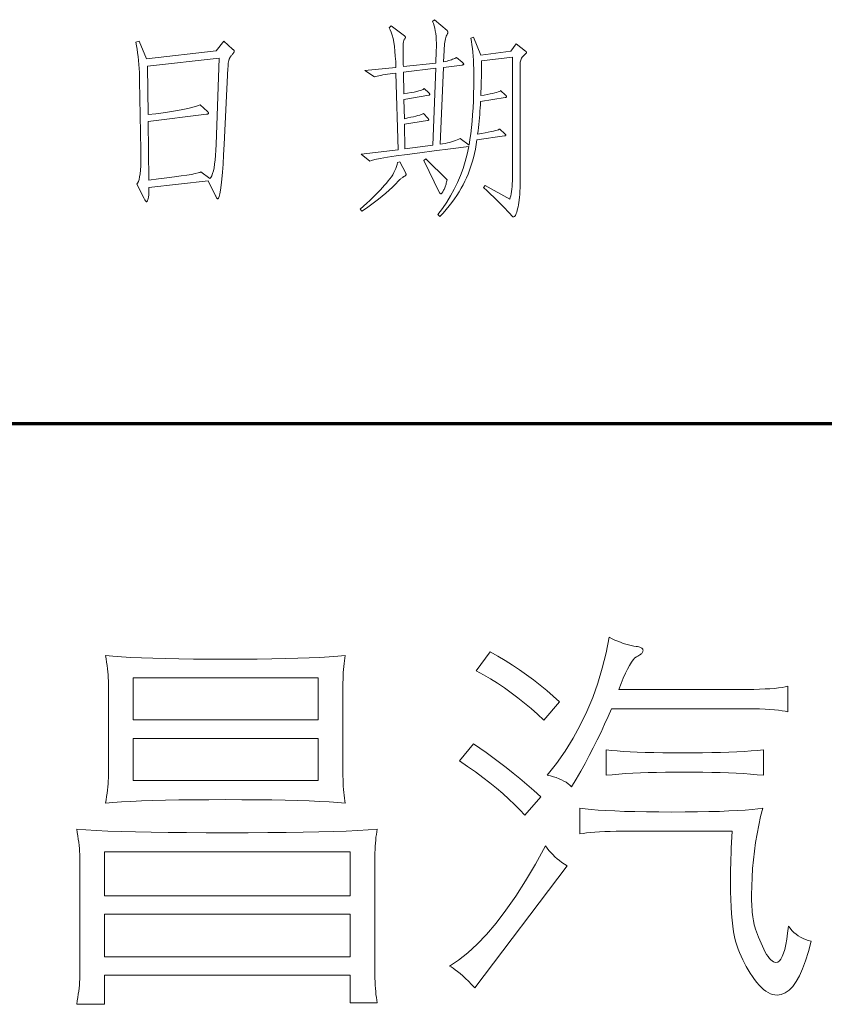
# Model space of a CAD drawing. Extents: x 0 to 1189, y 0 to 841.
# Tile 125 of 135: x 1110 to 1123, y 66 to 83. Entities that reach past the tile are written whole.
import ezdxf

# ---------------------------------------------------------------- set-up
doc = ezdxf.new("R2010")
doc.units = 0

msp = doc.modelspace()

# ---------------------------------------------------------------- linework, layer by layer
at = {"color": 5, "lineweight": 70}
msp.add_line((989, 76), (1169, 76), dxfattribs=at)
at = {"color": 7, "lineweight": 13}
for points in [[(1118.285, 82.242), (1118.441, 82.121), (1118.445, 82.118), (1118.448, 82.115), (1118.45, 82.113), (1118.452, 82.11), (1118.454, 82.108), (1118.456, 82.106), (1118.457, 82.104), (1118.458, 82.102), (1118.458, 82.1), (1118.459, 82.098), (1118.458, 82.096), (1118.458, 82.094), (1118.457, 82.093), (1118.456, 82.091), (1118.455, 82.089), (1118.454, 82.087), (1118.452, 82.085), (1118.45, 82.083), (1118.447, 82.081), (1118.445, 82.079), (1118.428, 82.064), (1118.412, 82.049), (1118.399, 82.034), (1118.387, 82.019), (1118.377, 82.003), (1118.369, 81.988), (1118.363, 81.972), (1118.358, 81.956), (1118.355, 81.939), (1118.355, 81.923), (1118.355, 80.056), (1118.354, 79.991), (1118.353, 79.93), (1118.351, 79.872), (1118.349, 79.817), (1118.345, 79.765), (1118.342, 79.717), (1118.337, 79.673), (1118.331, 79.631), (1118.325, 79.593), (1118.318, 79.559), (1118.311, 79.527), (1118.304, 79.499), (1118.296, 79.475), (1118.289, 79.453), (1118.281, 79.435), (1118.274, 79.42), (1118.266, 79.409), (1118.259, 79.4), (1118.251, 79.395), (1118.244, 79.394), (1118.241, 79.394), (1118.238, 79.395), (1118.235, 79.395), (1118.233, 79.397), (1118.23, 79.398), (1118.227, 79.4), (1118.224, 79.402), (1118.221, 79.405), (1118.219, 79.408), (1118.216, 79.411), (1118.182, 79.45), (1118.145, 79.491), (1118.105, 79.533), (1118.063, 79.577), (1118.018, 79.623), (1117.97, 79.67), (1117.92, 79.719), (1117.866, 79.77), (1117.81, 79.822), (1117.751, 79.876), (1117.779, 79.911), (1118.181, 79.685), (1118.19, 79.712), (1118.197, 79.743), (1118.204, 79.776), (1118.21, 79.812), (1118.215, 79.852), (1118.219, 79.894), (1118.222, 79.94), (1118.224, 79.988), (1118.226, 80.04), (1118.226, 80.095), (1118.226, 82.023), (1117.716, 81.961), (1117.717, 81.909), (1117.717, 81.856), (1117.717, 81.802), (1117.716, 81.746), (1117.715, 81.689), (1117.714, 81.632), (1117.713, 81.573), (1117.711, 81.512), (1117.708, 81.451), (1117.706, 81.389), (1117.762, 81.398), (1117.813, 81.407), (1117.859, 81.416), (1117.9, 81.425), (1117.935, 81.434), (1117.965, 81.442), (1117.99, 81.45), (1118.009, 81.457), (1118.023, 81.465), (1118.032, 81.472), (1118.112, 81.399), (1118.115, 81.396), (1118.118, 81.392), (1118.121, 81.389), (1118.123, 81.386), (1118.125, 81.383), (1118.126, 81.381), (1118.128, 81.378), (1118.128, 81.376), (1118.129, 81.373), (1118.129, 81.371), (1118.129, 81.369), (1118.128, 81.367), (1118.127, 81.366), (1118.125, 81.364), (1118.123, 81.363), (1118.12, 81.361), (1118.117, 81.36), (1118.114, 81.359), (1118.109, 81.358), (1118.105, 81.357), (1117.702, 81.295), (1117.699, 81.24), (1117.696, 81.186), (1117.692, 81.131), (1117.688, 81.077), (1117.683, 81.023), (1117.678, 80.97), (1117.673, 80.916), (1117.667, 80.863), (1117.661, 80.81), (1117.654, 80.757), (1117.719, 80.768), (1117.777, 80.778), (1117.829, 80.788), (1117.875, 80.797), (1117.915, 80.806), (1117.948, 80.814), (1117.975, 80.821), (1117.996, 80.828), (1118.01, 80.835), (1118.018, 80.84), (1118.101, 80.761), (1118.105, 80.758), (1118.108, 80.755), (1118.11, 80.753), (1118.112, 80.75), (1118.114, 80.748), (1118.116, 80.746), (1118.117, 80.744), (1118.118, 80.742), (1118.119, 80.74), (1118.119, 80.738), (1118.118, 80.736), (1118.118, 80.735), (1118.117, 80.733), (1118.115, 80.732), (1118.113, 80.731), (1118.11, 80.73), (1118.107, 80.728), (1118.103, 80.728), (1118.099, 80.727), (1118.094, 80.726), (1117.643, 80.663), (1117.631, 80.585), (1117.617, 80.51), (1117.601, 80.436), (1117.583, 80.364), (1117.565, 80.295), (1117.544, 80.228), (1117.522, 80.163), (1117.498, 80.1), (1117.473, 80.039), (1117.446, 79.98), (1117.417, 79.922), (1117.385, 79.865), (1117.35, 79.807), (1117.313, 79.749), (1117.273, 79.691), (1117.23, 79.633), (1117.185, 79.575), (1117.137, 79.517), (1117.086, 79.459), (1117.033, 79.401), (1116.998, 79.435), (1117.074, 79.535), (1117.145, 79.638), (1117.21, 79.743), (1117.27, 79.851), (1117.323, 79.961), (1117.372, 80.074), (1117.414, 80.19), (1117.451, 80.308), (1117.482, 80.429), (1117.508, 80.552), (1117.21, 80.516), (1116.941, 80.482), (1116.703, 80.451), (1116.495, 80.423), (1116.317, 80.397), (1116.17, 80.375), (1116.052, 80.355), (1115.965, 80.338), (1115.908, 80.324), (1115.881, 80.313), (1115.742, 80.424), (1116.346, 80.5), (1116.311, 81.76), (1116.262, 81.753), (1116.215, 81.747), (1116.172, 81.741), (1116.132, 81.735), (1116.095, 81.729), (1116.062, 81.722), (1116.032, 81.716), (1116.005, 81.71), (1115.981, 81.704), (1115.961, 81.697), (1115.801, 81.801), (1116.311, 81.853), (1116.307, 81.95), (1116.301, 82.039), (1116.294, 82.122), (1116.285, 82.198), (1116.275, 82.266), (1116.263, 82.328), (1116.25, 82.383), (1116.235, 82.431), (1116.218, 82.472), (1116.2, 82.506), (1116.232, 82.537), (1116.45, 82.374), (1116.453, 82.371), (1116.456, 82.368), (1116.459, 82.366), (1116.461, 82.363), (1116.463, 82.36), (1116.465, 82.358), (1116.466, 82.355), (1116.467, 82.353), (1116.467, 82.35), (1116.467, 82.348), (1116.467, 82.345), (1116.467, 82.343), (1116.466, 82.34), (1116.464, 82.337), (1116.463, 82.333), (1116.461, 82.33), (1116.458, 82.326), (1116.455, 82.323), (1116.452, 82.319), (1116.448, 82.315), (1116.445, 82.31), (1116.442, 82.302), (1116.439, 82.292), (1116.436, 82.281), (1116.434, 82.267), (1116.432, 82.25), (1116.431, 82.232), (1116.43, 82.212), (1116.429, 82.189), (1116.429, 82.164), (1116.429, 82.137), (1116.429, 82.11), (1116.43, 82.083), (1116.43, 82.054), (1116.43, 82.025), (1116.431, 81.995), (1116.431, 81.964), (1116.432, 81.932), (1116.432, 81.9), (1116.433, 81.867), (1116.967, 81.923), (1116.974, 82.127), (1116.976, 82.191), (1116.976, 82.251), (1116.974, 82.307), (1116.971, 82.361), (1116.965, 82.41), (1116.958, 82.456), (1116.949, 82.499), (1116.938, 82.538), (1116.926, 82.574), (1116.911, 82.606), (1116.943, 82.637), (1117.151, 82.457), (1117.153, 82.454), (1117.156, 82.452), (1117.158, 82.449), (1117.16, 82.446), (1117.161, 82.444), (1117.162, 82.441), (1117.163, 82.438), (1117.164, 82.436), (1117.165, 82.433), (1117.165, 82.431), (1117.165, 82.428), (1117.164, 82.426), (1117.164, 82.423), (1117.163, 82.42), (1117.162, 82.417), (1117.161, 82.413), (1117.16, 82.41), (1117.158, 82.406), (1117.156, 82.402), (1117.154, 82.398), (1117.146, 82.383), (1117.138, 82.365), (1117.131, 82.345), (1117.124, 82.322), (1117.119, 82.297), (1117.114, 82.269), (1117.11, 82.238), (1117.107, 82.205), (1117.104, 82.169), (1117.102, 82.131), (1117.095, 81.944), (1117.124, 81.951), (1117.151, 81.958), (1117.177, 81.965), (1117.201, 81.972), (1117.223, 81.979), (1117.243, 81.986), (1117.262, 81.994), (1117.278, 82.001), (1117.294, 82.009), (1117.307, 82.016), (1117.401, 81.94), (1117.405, 81.936), (1117.409, 81.932), (1117.413, 81.928), (1117.416, 81.925), (1117.419, 81.921), (1117.421, 81.918), (1117.423, 81.915), (1117.424, 81.912), (1117.425, 81.91), (1117.425, 81.907), (1117.425, 81.905), (1117.424, 81.903), (1117.422, 81.901), (1117.42, 81.899), (1117.418, 81.897), (1117.415, 81.896), (1117.411, 81.894), (1117.407, 81.893), (1117.402, 81.892), (1117.397, 81.892), (1117.092, 81.853), (1117.036, 80.591), (1117.078, 80.597), (1117.118, 80.604), (1117.156, 80.612), (1117.192, 80.621), (1117.226, 80.63), (1117.258, 80.639), (1117.288, 80.65), (1117.316, 80.661), (1117.342, 80.672), (1117.366, 80.684), (1117.512, 80.573), (1117.527, 80.666), (1117.54, 80.763), (1117.552, 80.863), (1117.563, 80.967), (1117.571, 81.075), (1117.579, 81.186), (1117.584, 81.301), (1117.588, 81.42), (1117.591, 81.543), (1117.591, 81.67), (1117.591, 81.75), (1117.589, 81.827), (1117.587, 81.901), (1117.584, 81.972), (1117.579, 82.04), (1117.574, 82.105), (1117.568, 82.166), (1117.56, 82.225), (1117.552, 82.28), (1117.543, 82.332), (1117.588, 82.349), (1117.706, 82.055), (1118.198, 82.121)], [(1113.484, 82.284), (1113.626, 82.155), (1113.631, 82.15), (1113.636, 82.146), (1113.64, 82.142), (1113.644, 82.137), (1113.647, 82.134), (1113.65, 82.13), (1113.651, 82.126), (1113.653, 82.123), (1113.654, 82.12), (1113.654, 82.117), (1113.654, 82.114), (1113.653, 82.11), (1113.651, 82.106), (1113.648, 82.102), (1113.645, 82.096), (1113.641, 82.09), (1113.636, 82.084), (1113.631, 82.077), (1113.625, 82.07), (1113.618, 82.062), (1113.61, 82.053), (1113.604, 82.045), (1113.598, 82.037), (1113.592, 82.029), (1113.587, 82.02), (1113.582, 82.012), (1113.578, 82.004), (1113.574, 81.996), (1113.57, 81.988), (1113.567, 81.98), (1113.565, 81.971), (1113.562, 81.962), (1113.56, 81.951), (1113.558, 81.939), (1113.556, 81.926), (1113.554, 81.912), (1113.553, 81.896), (1113.552, 81.88), (1113.551, 81.862), (1113.55, 81.843), (1113.487, 80.584), (1113.479, 80.414), (1113.47, 80.263), (1113.461, 80.129), (1113.451, 80.013), (1113.441, 79.915), (1113.43, 79.835), (1113.419, 79.772), (1113.408, 79.728), (1113.396, 79.701), (1113.383, 79.692), (1113.38, 79.693), (1113.377, 79.694), (1113.374, 79.697), (1113.371, 79.7), (1113.367, 79.705), (1113.363, 79.711), (1113.359, 79.718), (1113.354, 79.725), (1113.35, 79.734), (1113.345, 79.744), (1113.227, 79.987), (1112.252, 79.879), (1112.252, 79.853), (1112.252, 79.828), (1112.251, 79.804), (1112.25, 79.783), (1112.249, 79.763), (1112.248, 79.745), (1112.246, 79.729), (1112.244, 79.715), (1112.241, 79.703), (1112.239, 79.692), (1112.236, 79.683), (1112.233, 79.675), (1112.23, 79.667), (1112.228, 79.661), (1112.225, 79.656), (1112.223, 79.651), (1112.22, 79.648), (1112.218, 79.646), (1112.215, 79.644), (1112.213, 79.644), (1112.21, 79.644), (1112.207, 79.646), (1112.204, 79.648), (1112.2, 79.652), (1112.197, 79.657), (1112.192, 79.662), (1112.188, 79.669), (1112.183, 79.677), (1112.178, 79.686), (1112.173, 79.696), (1112.051, 79.932), (1112.066, 79.949), (1112.078, 79.975), (1112.089, 80.01), (1112.099, 80.053), (1112.106, 80.105), (1112.112, 80.165), (1112.116, 80.235), (1112.118, 80.312), (1112.118, 80.399), (1112.117, 80.494), (1112.096, 81.631), (1112.096, 81.701), (1112.094, 81.77), (1112.091, 81.837), (1112.086, 81.903), (1112.081, 81.967), (1112.074, 82.03), (1112.066, 82.091), (1112.056, 82.151), (1112.046, 82.209), (1112.034, 82.266), (1112.093, 82.287), (1112.214, 81.992), (1113.359, 82.127)], [(1113.408, 82.003), (1112.228, 81.871), (1112.239, 81.076), (1112.365, 81.092), (1112.483, 81.108), (1112.591, 81.124), (1112.69, 81.14), (1112.78, 81.156), (1112.861, 81.172), (1112.932, 81.188), (1112.995, 81.204), (1113.048, 81.22), (1113.092, 81.236), (1113.213, 81.128), (1113.217, 81.125), (1113.22, 81.122), (1113.222, 81.118), (1113.224, 81.115), (1113.226, 81.112), (1113.228, 81.109), (1113.229, 81.107), (1113.23, 81.104), (1113.231, 81.101), (1113.231, 81.099), (1113.23, 81.097), (1113.229, 81.094), (1113.228, 81.092), (1113.225, 81.091), (1113.222, 81.089), (1113.218, 81.087), (1113.214, 81.086), (1113.209, 81.085), (1113.203, 81.084), (1113.196, 81.083), (1112.239, 80.962), (1112.252, 80.001), (1112.407, 80.019), (1112.546, 80.036), (1112.67, 80.052), (1112.779, 80.068), (1112.872, 80.082), (1112.949, 80.095), (1113.012, 80.107), (1113.058, 80.117), (1113.09, 80.127), (1113.106, 80.136), (1113.252, 80.025), (1113.268, 80.045), (1113.283, 80.072), (1113.297, 80.108), (1113.31, 80.151), (1113.321, 80.203), (1113.331, 80.263), (1113.339, 80.331), (1113.346, 80.407), (1113.351, 80.491), (1113.356, 80.584)], [(1116.964, 81.84), (1116.433, 81.777), (1116.44, 81.42), (1116.502, 81.429), (1116.559, 81.439), (1116.608, 81.448), (1116.652, 81.457), (1116.689, 81.466), (1116.719, 81.474), (1116.743, 81.483), (1116.76, 81.491), (1116.772, 81.499), (1116.776, 81.506), (1116.853, 81.434), (1116.855, 81.431), (1116.858, 81.428), (1116.86, 81.426), (1116.861, 81.423), (1116.863, 81.421), (1116.864, 81.418), (1116.865, 81.416), (1116.866, 81.414), (1116.866, 81.411), (1116.866, 81.409), (1116.866, 81.407), (1116.866, 81.405), (1116.865, 81.404), (1116.864, 81.402), (1116.862, 81.401), (1116.86, 81.399), (1116.858, 81.398), (1116.855, 81.397), (1116.852, 81.396), (1116.849, 81.395), (1116.443, 81.326), (1116.45, 81.01), (1116.505, 81.022), (1116.555, 81.033), (1116.599, 81.043), (1116.638, 81.052), (1116.672, 81.061), (1116.701, 81.069), (1116.724, 81.076), (1116.742, 81.083), (1116.755, 81.088), (1116.762, 81.094), (1116.835, 81.017), (1116.838, 81.014), (1116.84, 81.011), (1116.842, 81.008), (1116.844, 81.005), (1116.846, 81.002), (1116.847, 81), (1116.848, 80.997), (1116.849, 80.995), (1116.849, 80.993), (1116.849, 80.991), (1116.849, 80.99), (1116.848, 80.988), (1116.847, 80.987), (1116.846, 80.985), (1116.844, 80.984), (1116.842, 80.983), (1116.839, 80.982), (1116.836, 80.981), (1116.832, 80.98), (1116.828, 80.979), (1116.45, 80.92), (1116.457, 80.514), (1116.918, 80.573)], [(1116.471, 80.115), (1116.472, 80.113), (1116.473, 80.11), (1116.474, 80.107), (1116.475, 80.105), (1116.476, 80.102), (1116.477, 80.099), (1116.477, 80.097), (1116.478, 80.094), (1116.478, 80.092), (1116.478, 80.089), (1116.478, 80.087), (1116.476, 80.084), (1116.475, 80.082), (1116.472, 80.079), (1116.469, 80.076), (1116.465, 80.073), (1116.461, 80.07), (1116.456, 80.067), (1116.45, 80.063), (1116.443, 80.06), (1116.436, 80.056), (1116.428, 80.051), (1116.42, 80.046), (1116.412, 80.04), (1116.403, 80.033), (1116.394, 80.025), (1116.384, 80.017), (1116.374, 80.008), (1116.364, 79.998), (1116.353, 79.987), (1116.305, 79.936), (1116.255, 79.885), (1116.201, 79.835), (1116.145, 79.784), (1116.087, 79.735), (1116.025, 79.685), (1115.961, 79.636), (1115.895, 79.587), (1115.825, 79.539), (1115.753, 79.491), (1115.725, 79.522), (1115.78, 79.572), (1115.832, 79.62), (1115.882, 79.667), (1115.929, 79.712), (1115.974, 79.756), (1116.015, 79.798), (1116.055, 79.838), (1116.091, 79.877), (1116.125, 79.915), (1116.157, 79.951), (1116.186, 79.986), (1116.213, 80.02), (1116.237, 80.055), (1116.259, 80.089), (1116.278, 80.123), (1116.295, 80.156), (1116.31, 80.19), (1116.322, 80.223), (1116.332, 80.256), (1116.339, 80.289), (1116.377, 80.303)], [(1117.151, 80.004), (1117.147, 79.987), (1117.143, 79.969), (1117.139, 79.952), (1117.135, 79.936), (1117.13, 79.919), (1117.124, 79.904), (1117.119, 79.888), (1117.113, 79.873), (1117.107, 79.859), (1117.101, 79.845), (1117.094, 79.832), (1117.088, 79.82), (1117.082, 79.809), (1117.077, 79.8), (1117.072, 79.793), (1117.067, 79.787), (1117.063, 79.782), (1117.059, 79.778), (1117.055, 79.776), (1117.052, 79.775), (1117.049, 79.776), (1117.046, 79.776), (1117.043, 79.777), (1117.041, 79.778), (1117.039, 79.78), (1117.036, 79.782), (1117.034, 79.784), (1117.033, 79.787), (1117.031, 79.789), (1117.029, 79.793), (1116.769, 80.324), (1116.804, 80.348)], [(1119.972, 71.625), (1121.979, 71.625), (1122.089, 71.626), (1122.193, 71.627), (1122.288, 71.63), (1122.377, 71.634), (1122.458, 71.638), (1122.532, 71.644), (1122.598, 71.651), (1122.657, 71.659), (1122.709, 71.668), (1122.753, 71.678), (1122.753, 71.258), (1122.709, 71.268), (1122.657, 71.277), (1122.598, 71.285), (1122.532, 71.291), (1122.458, 71.297), (1122.377, 71.302), (1122.288, 71.306), (1122.193, 71.308), (1122.089, 71.31), (1121.979, 71.31), (1119.854, 71.31), (1119.799, 71.182), (1119.741, 71.053), (1119.682, 70.925), (1119.62, 70.796), (1119.555, 70.668), (1119.489, 70.539), (1119.419, 70.41), (1119.348, 70.282), (1119.274, 70.153), (1119.198, 70.025), (1119.17, 70.051), (1119.14, 70.076), (1119.107, 70.1), (1119.071, 70.121), (1119.032, 70.141), (1118.991, 70.159), (1118.947, 70.176), (1118.9, 70.191), (1118.85, 70.204), (1118.798, 70.215), (1118.951, 70.411), (1119.092, 70.614), (1119.223, 70.824), (1119.341, 71.041), (1119.449, 71.264), (1119.545, 71.495), (1119.629, 71.732), (1119.702, 71.976), (1119.764, 72.227), (1119.814, 72.485), (1119.863, 72.461), (1119.91, 72.439), (1119.956, 72.419), (1120.002, 72.401), (1120.047, 72.384), (1120.091, 72.37), (1120.135, 72.358), (1120.177, 72.348), (1120.219, 72.34), (1120.26, 72.334), (1120.282, 72.331), (1120.301, 72.327), (1120.317, 72.322), (1120.332, 72.317), (1120.344, 72.311), (1120.354, 72.304), (1120.362, 72.296), (1120.367, 72.287), (1120.371, 72.278), (1120.372, 72.268), (1120.371, 72.258), (1120.369, 72.248), (1120.364, 72.238), (1120.358, 72.228), (1120.351, 72.219), (1120.341, 72.21), (1120.33, 72.201), (1120.317, 72.193), (1120.303, 72.184), (1120.287, 72.176), (1120.262, 72.165), (1120.236, 72.144), (1120.209, 72.113), (1120.18, 72.072), (1120.149, 72.022), (1120.117, 71.962), (1120.083, 71.892), (1120.047, 71.813), (1120.01, 71.724)], [(1119.001, 71.422), (1118.739, 71.12), (1118.635, 71.218), (1118.531, 71.312), (1118.424, 71.403), (1118.316, 71.49), (1118.206, 71.573), (1118.094, 71.652), (1117.98, 71.728), (1117.865, 71.8), (1117.749, 71.869), (1117.63, 71.934), (1117.86, 72.242), (1117.983, 72.172), (1118.105, 72.1), (1118.224, 72.025), (1118.341, 71.947), (1118.457, 71.866), (1118.57, 71.783), (1118.681, 71.697), (1118.79, 71.608), (1118.896, 71.516)], [(1115.479, 69.756), (1115.355, 69.767), (1115.215, 69.777), (1115.059, 69.786), (1114.886, 69.794), (1114.697, 69.8), (1114.492, 69.805), (1114.27, 69.809), (1114.032, 69.812), (1113.778, 69.814), (1113.507, 69.815), (1113.237, 69.814), (1112.982, 69.812), (1112.745, 69.809), (1112.523, 69.805), (1112.318, 69.8), (1112.129, 69.794), (1111.956, 69.786), (1111.8, 69.777), (1111.66, 69.767), (1111.536, 69.756), (1111.546, 69.812), (1111.555, 69.866), (1111.563, 69.92), (1111.57, 69.972), (1111.576, 70.023), (1111.58, 70.073), (1111.584, 70.122), (1111.587, 70.169), (1111.588, 70.216), (1111.589, 70.261), (1111.589, 71.678), (1111.588, 71.723), (1111.587, 71.769), (1111.584, 71.817), (1111.58, 71.866), (1111.576, 71.915), (1111.57, 71.967), (1111.563, 72.019), (1111.555, 72.072), (1111.546, 72.127), (1111.536, 72.183), (1111.66, 72.172), (1111.8, 72.162), (1111.956, 72.153), (1112.129, 72.145), (1112.318, 72.139), (1112.523, 72.133), (1112.745, 72.129), (1112.982, 72.126), (1113.237, 72.124), (1113.507, 72.124), (1113.778, 72.124), (1114.032, 72.126), (1114.27, 72.129), (1114.492, 72.133), (1114.697, 72.139), (1114.886, 72.145), (1115.059, 72.153), (1115.215, 72.162), (1115.355, 72.172), (1115.479, 72.183), (1115.471, 72.141), (1115.464, 72.098), (1115.458, 72.052), (1115.453, 72.004), (1115.449, 71.955), (1115.445, 71.903), (1115.443, 71.85), (1115.441, 71.794), (1115.44, 71.737), (1115.439, 71.678), (1115.439, 70.261), (1115.44, 70.201), (1115.441, 70.144), (1115.443, 70.089), (1115.445, 70.035), (1115.449, 69.984), (1115.453, 69.934), (1115.458, 69.887), (1115.464, 69.841), (1115.471, 69.797)], [(1111.995, 71.127), (1115.032, 71.127), (1115.032, 71.815), (1111.995, 71.815)], [(1115.032, 70.818), (1111.995, 70.818), (1111.995, 70.13), (1115.032, 70.13)], [(1118.693, 69.861), (1118.43, 69.559), (1118.349, 69.647), (1118.261, 69.735), (1118.168, 69.824), (1118.069, 69.913), (1117.965, 70.002), (1117.854, 70.091), (1117.738, 70.181), (1117.616, 70.271), (1117.488, 70.361), (1117.354, 70.451), (1117.584, 70.733), (1117.69, 70.662), (1117.796, 70.587), (1117.904, 70.509), (1118.013, 70.427), (1118.124, 70.341), (1118.235, 70.252), (1118.348, 70.16), (1118.462, 70.064), (1118.577, 69.964)], [(1122.353, 70.215), (1122.249, 70.225), (1122.139, 70.234), (1122.023, 70.242), (1121.902, 70.249), (1121.774, 70.254), (1121.641, 70.259), (1121.501, 70.263), (1121.356, 70.265), (1121.205, 70.267), (1121.048, 70.267), (1120.891, 70.267), (1120.74, 70.265), (1120.596, 70.263), (1120.459, 70.259), (1120.328, 70.254), (1120.203, 70.249), (1120.085, 70.242), (1119.973, 70.234), (1119.867, 70.225), (1119.768, 70.215), (1119.768, 70.635), (1119.852, 70.625), (1119.945, 70.616), (1120.047, 70.608), (1120.158, 70.601), (1120.278, 70.595), (1120.408, 70.591), (1120.548, 70.587), (1120.696, 70.584), (1120.854, 70.583), (1121.021, 70.582), (1121.189, 70.583), (1121.35, 70.584), (1121.502, 70.587), (1121.647, 70.591), (1121.784, 70.595), (1121.913, 70.601), (1122.035, 70.608), (1122.149, 70.616), (1122.255, 70.625), (1122.353, 70.635)], [(1122.34, 69.677), (1122.305, 69.536), (1122.274, 69.395), (1122.246, 69.254), (1122.222, 69.111), (1122.202, 68.969), (1122.186, 68.825), (1122.173, 68.682), (1122.163, 68.537), (1122.158, 68.392), (1122.156, 68.247), (1122.156, 68.194), (1122.157, 68.144), (1122.159, 68.096), (1122.161, 68.05), (1122.164, 68.007), (1122.167, 67.966), (1122.171, 67.927), (1122.175, 67.89), (1122.18, 67.856), (1122.186, 67.824), (1122.193, 67.792), (1122.201, 67.758), (1122.211, 67.721), (1122.223, 67.683), (1122.237, 67.642), (1122.253, 67.599), (1122.27, 67.554), (1122.29, 67.506), (1122.311, 67.456), (1122.333, 67.404), (1122.357, 67.354), (1122.38, 67.309), (1122.403, 67.269), (1122.426, 67.234), (1122.448, 67.205), (1122.47, 67.181), (1122.492, 67.162), (1122.514, 67.149), (1122.535, 67.141), (1122.556, 67.138), (1122.585, 67.144), (1122.613, 67.162), (1122.638, 67.192), (1122.661, 67.234), (1122.682, 67.288), (1122.702, 67.353), (1122.719, 67.431), (1122.735, 67.521), (1122.748, 67.622), (1122.76, 67.735), (1122.788, 67.699), (1122.819, 67.665), (1122.851, 67.633), (1122.886, 67.604), (1122.922, 67.578), (1122.96, 67.554), (1123.001, 67.533), (1123.043, 67.515), (1123.087, 67.499), (1123.134, 67.486), (1123.09, 67.318), (1123.044, 67.167), (1122.995, 67.035), (1122.944, 66.919), (1122.889, 66.822), (1122.832, 66.742), (1122.772, 66.68), (1122.709, 66.636), (1122.644, 66.609), (1122.576, 66.601), (1122.539, 66.603), (1122.502, 66.611), (1122.465, 66.624), (1122.428, 66.642), (1122.391, 66.665), (1122.354, 66.693), (1122.317, 66.726), (1122.28, 66.764), (1122.243, 66.808), (1122.205, 66.856), (1122.169, 66.908), (1122.134, 66.961), (1122.101, 67.015), (1122.069, 67.069), (1122.039, 67.125), (1122.01, 67.182), (1121.984, 67.24), (1121.959, 67.299), (1121.935, 67.359), (1121.913, 67.421), (1121.894, 67.486), (1121.876, 67.56), (1121.86, 67.642), (1121.846, 67.732), (1121.835, 67.831), (1121.825, 67.937), (1121.818, 68.051), (1121.813, 68.174), (1121.81, 68.305), (1121.808, 68.444), (1121.809, 68.52), (1121.81, 68.598), (1121.811, 68.678), (1121.813, 68.76), (1121.815, 68.844), (1121.818, 68.93), (1121.821, 69.019), (1121.825, 69.109), (1121.83, 69.202), (1121.835, 69.297), (1120.149, 69.297), (1120.037, 69.296), (1119.932, 69.295), (1119.833, 69.292), (1119.742, 69.289), (1119.657, 69.285), (1119.579, 69.28), (1119.508, 69.274), (1119.444, 69.267), (1119.386, 69.259), (1119.336, 69.251), (1119.336, 69.677), (1119.42, 69.665), (1119.52, 69.653), (1119.634, 69.644), (1119.763, 69.635), (1119.907, 69.628), (1120.066, 69.622), (1120.239, 69.617), (1120.427, 69.614), (1120.63, 69.612), (1120.848, 69.611), (1121.065, 69.612), (1121.267, 69.614), (1121.454, 69.617), (1121.626, 69.622), (1121.783, 69.628), (1121.925, 69.635), (1122.051, 69.644), (1122.163, 69.653), (1122.259, 69.665)], [(1111.523, 66.929), (1111.523, 66.45), (1111.064, 66.45), (1111.074, 66.506), (1111.083, 66.56), (1111.091, 66.614), (1111.098, 66.666), (1111.103, 66.717), (1111.108, 66.767), (1111.112, 66.816), (1111.114, 66.863), (1111.116, 66.91), (1111.116, 66.955), (1111.116, 68.824), (1111.116, 68.869), (1111.114, 68.916), (1111.112, 68.963), (1111.108, 69.012), (1111.103, 69.062), (1111.098, 69.113), (1111.091, 69.165), (1111.083, 69.219), (1111.074, 69.274), (1111.064, 69.329), (1111.214, 69.318), (1111.385, 69.308), (1111.578, 69.299), (1111.793, 69.292), (1112.03, 69.285), (1112.288, 69.28), (1112.568, 69.276), (1112.869, 69.273), (1113.192, 69.271), (1113.537, 69.27), (1113.881, 69.271), (1114.204, 69.273), (1114.505, 69.276), (1114.785, 69.28), (1115.042, 69.285), (1115.278, 69.292), (1115.492, 69.299), (1115.684, 69.308), (1115.855, 69.318), (1116.003, 69.329), (1115.996, 69.288), (1115.989, 69.244), (1115.983, 69.199), (1115.978, 69.151), (1115.974, 69.101), (1115.97, 69.05), (1115.967, 68.996), (1115.965, 68.941), (1115.964, 68.884), (1115.964, 68.824), (1115.964, 67.001), (1115.964, 66.939), (1115.965, 66.879), (1115.967, 66.821), (1115.97, 66.766), (1115.974, 66.712), (1115.978, 66.661), (1115.983, 66.611), (1115.989, 66.564), (1115.996, 66.519), (1116.003, 66.476), (1115.557, 66.476), (1115.557, 66.929)], [(1119.126, 68.726), (1117.61, 66.719), (1117.555, 66.775), (1117.503, 66.828), (1117.454, 66.875), (1117.408, 66.918), (1117.364, 66.956), (1117.324, 66.99), (1117.286, 67.019), (1117.251, 67.044), (1117.219, 67.064), (1117.191, 67.079), (1117.341, 67.176), (1117.493, 67.295), (1117.647, 67.436), (1117.802, 67.6), (1117.96, 67.786), (1118.119, 67.995), (1118.279, 68.226), (1118.442, 68.48), (1118.606, 68.755), (1118.771, 69.054), (1118.797, 69.016), (1118.825, 68.98), (1118.856, 68.944), (1118.888, 68.91), (1118.922, 68.877), (1118.959, 68.844), (1118.997, 68.813), (1119.038, 68.783), (1119.081, 68.754)], [(1111.523, 68.234), (1115.557, 68.234), (1115.557, 68.955), (1111.523, 68.955)], [(1115.557, 67.932), (1111.523, 67.932), (1111.523, 67.23), (1115.557, 67.23)]]:
    msp.add_lwpolyline(points, close=True, dxfattribs=at)

doc.saveas('drawing.dxf')
